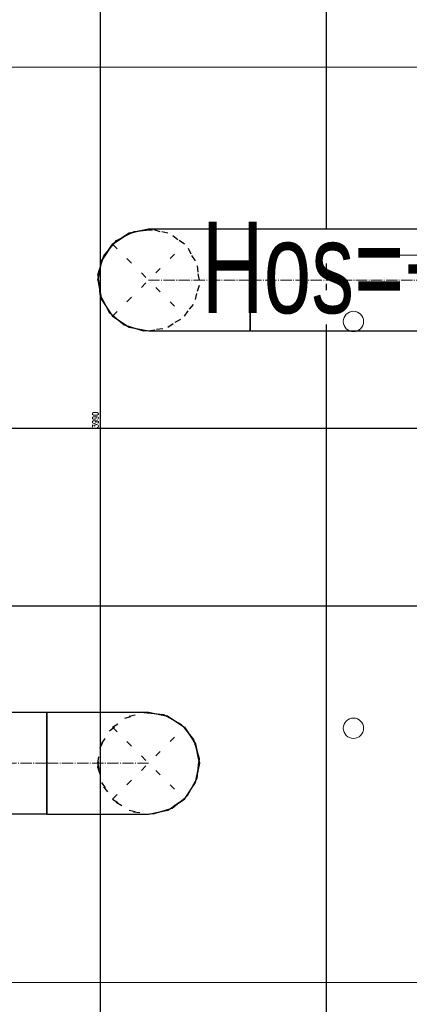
# Model space of a CAD drawing. Header units: centimetres. Extents: x -228435 to 46820, y -89367 to 152985.
# Tile 193 of 252: x 5703 to 6470, y 44546 to 46482. Entities that reach past the tile are written whole.
import ezdxf

# ---------------------------------------------------------------- set-up
doc = ezdxf.new("R2010")
doc.units = ezdxf.units.CM
doc.header["$LTSCALE"] = 50
doc.header["$PDMODE"] = 35
doc.header["$PDSIZE"] = 0.1
for name, pattern in [('CADVENT_CENTERLINE', [9.9, 7.4, -1, 0.5, -1]), ('CADVENT_HIDDEN', [0.8, 0.25, -0.55]), ('Kondygnacja  -0_5$0$HIDDEN', [9.525, 6.35, -3.175]), ('Kondygnacja  -0_5$0$HIDDEN2', [4.7625, 3.175, -1.5875])]:
    doc.linetypes.add(name, pattern=pattern)
doc.layers.get('0').update_dxf_attribs({"color": 8})
doc.layers.get('DEFPOINTS').update_dxf_attribs({"color": 8})
for name, color, linetype, lineweight in [('bgde-nawiewCEN', 7, 'Continuous', 13), ('bgde_AJ_specyfikacja', 2, 'Continuous', 30), ('Kondygnacja  -0_5$0$ARCH_INFO_WYMIARY', 8, 'Continuous', 9), ('RYSUNKOWE_NIEDRUK', 8, 'Continuous', 9), ('SU Lampy kwadratowe  -05$0$ARCH_SUFITY_PODWIESZANE', 8, 'Continuous', 9), ('SYSTEMY AV', 8, 'Continuous', 13)]:
    doc.layers.add(name, color=color, linetype=linetype, lineweight=lineweight)
for name, color, linetype in [('bgde-nawiewDETAILS', 1, 'Continuous'), ('bgde-nawiewEXP', 1, 'Continuous'), ('bgde-nawiewHIDDEN', 1, 'Continuous'), ('bgde-tekst', 7, 'Continuous'), ('Kondygnacja  -0_5$0$ARCH_KONSTR_POWYŻEJ RZUTU', 8, 'Kondygnacja  -0_5$0$HIDDEN'), ('Kondygnacja  -0_5$0$ARCH_KONSTR_POWYŻEJ RZUTU_IST', 8, 'Kondygnacja  -0_5$0$HIDDEN2')]:
    doc.layers.add(name, color=color, linetype=linetype)
doc.styles.add('Kondygnacja  -0_5$0$Romans', font='Romans.shx', dxfattribs={"width": 0.7})
doc.dimstyles.new('Kondygnacja  -0_5$0$Wymiary 1-100', dxfattribs={"dimtxt": 12, "dimasz": 10, "dimexe": 5, "dimexo": 0, "dimgap": 4, "dimtad": 1, "dimrnd": 0.5, "dimzin": 12, "dimdsep": 46, "dimtxsty": 'Kondygnacja  -0_5$0$Romans', "dimblk": 'Kondygnacja  -0_5$0$_Oblique', "dimcen": 10, "dimdle": 10, "dimclrt": 55, "dimazin": 0, "dimtfac": 1, "dimtmove": 1, "dimatfit": 3, "dimfxl": 0, "dimtolj": 1, "dimtzin": 0, "dimarcsym": 0})

# ---------------------------------------------------------------- blocks, each defined once
blk = doc.blocks.new('SU Lampy kwadratowe  -05')
at = {"layer": 'SU Lampy kwadratowe  -05$0$ARCH_SUFITY_PODWIESZANE'}
blk.add_lwpolyline([(12620, 9138.86), (12800, 9138.86), (12800, 8958.86), (12620, 8958.86)], close=True, dxfattribs=at)
for centre in [(12750, 9088.86), (12750, 9008.86)]:
    blk.add_circle(centre, 2, dxfattribs=at)
blk = doc.blocks.new('Kondygnacja  -0_5$0$_Oblique')
at = {"color": 0, "linetype": 'ByBlock', "lineweight": -2}
blk.add_line((-0.5, -0.5), (0.5, 0.5), dxfattribs=at)
blk = doc.blocks.new('*D148')
at = {"layer": 'DEFPOINTS', "color": 0}
for p in [(-59190, 47690), (5862.4, 47690), (6190, 43700)]:
    blk.add_point(p, dxfattribs=at)
at = {"layer": 'Kondygnacja  -0_5$0$ARCH_INFO_WYMIARY', "color": 0, "lineweight": -2}
for p, q in [((5862.4, 43690), (5862.4, 47700)), ((5854.4, 47690), (5867.4, 47690)), ((5870.4, 43700), (5857.4, 43700))]:
    blk.add_line(p, q, dxfattribs=at)
at = {"layer": 'Kondygnacja  -0_5$0$ARCH_INFO_WYMIARY', "color": 0, "lineweight": -2, "xscale": 10, "yscale": 10, "zscale": 10}
for p, rotation in [((5862.4, 47690), 90), ((5862.4, 43700), 270)]:
    blk.add_blockref('Kondygnacja  -0_5$0$_Oblique', p, dxfattribs=dict(at, rotation=rotation))
at = {"layer": 'Kondygnacja  -0_5$0$ARCH_INFO_WYMIARY', "color": 55, "insert": (5852.4, 45695), "char_height": 12, "attachment_point": 5, "rotation": 90, "style": 'Kondygnacja  -0_5$0$Romans'}
blk.add_mtext('\\A1;3990', dxfattribs=at)
blk = doc.blocks.new('Kondygnacja  -0_5$0$konstrukcja istniejąca -0.5')
at = {"layer": 'Kondygnacja  -0_5$0$ARCH_KONSTR_POWYŻEJ RZUTU_IST', "ltscale": 10}
blk.add_lwpolyline([(12338, 9067.89), (13382, 9067.89), (13382, 9032.89), (12338, 9032.89)], dxfattribs=at)
blk = doc.blocks.new('*D212')
at = {"layer": 'DEFPOINTS', "color": 0}
for p in [(-30586.3, 81900), (-30681.1, 12489.5), (9064, 12489.5)]:
    blk.add_point(p, dxfattribs=at)
at = {"layer": 'Kondygnacja  -0_5$0$ARCH_INFO_WYMIARY', "color": 0, "lineweight": -2}
for p, q in [((-30673.1, 81900), (-30686.1, 81900)), ((-30681.1, 81910), (-30681.1, 12479.5)), ((-30673.1, 12489.5), (-30686.1, 12489.5))]:
    blk.add_line(p, q, dxfattribs=at)
at = {"layer": 'Kondygnacja  -0_5$0$ARCH_INFO_WYMIARY', "color": 0, "lineweight": -2, "xscale": 10, "yscale": 10, "zscale": 10}
for p, rotation in [((-30681.1, 81900), 90), ((-30681.1, 12489.5), 270)]:
    blk.add_blockref('Kondygnacja  -0_5$0$_Oblique', p, dxfattribs=dict(at, rotation=rotation))
at = {"layer": 'Kondygnacja  -0_5$0$ARCH_INFO_WYMIARY', "color": 55, "insert": (-30691.1, 47194.8), "char_height": 12, "attachment_point": 5, "rotation": 90, "style": 'Kondygnacja  -0_5$0$Romans'}
blk.add_mtext('\\A1;69410.5', dxfattribs=at)
blk = doc.blocks.new('A$C59BE0B33')
at = {"layer": 'SYSTEMY AV'}
blk.add_line((-705.157, 4101.924), (-509.758, 4101.997), dxfattribs=at)

msp = doc.modelspace()

# ---------------------------------------------------------------- linework, layer by layer
at = {"layer": 'bgde-nawiewCEN', "linetype": 'CADVENT_CENTERLINE', "ltscale": 0.06}
for p, q in [((6156.872, 45969.937), (5956.872, 45969.937)), ((6156.872, 45969.937), (7259.185, 45969.937)), ((5756.872, 45019.953), (4654.56, 45019.953)), ((5756.872, 45019.953), (5956.872, 45019.953))]:
    msp.add_line(p, q, dxfattribs=at)
at = {"layer": 'bgde-nawiewDETAILS', "linetype": 'CADVENT_HIDDEN'}
for p, q in [((5886.162, 45899.227), (6027.583, 46040.648)), ((5886.162, 46040.648), (6027.583, 45899.227)), ((5886.162, 44949.242), (6027.583, 45090.664)), ((5886.162, 45090.664), (6027.583, 44949.242))]:
    msp.add_line(p, q, dxfattribs=at)
at = {"layer": 'bgde-nawiewEXP', "linetype": 'Continuous'}
for points in [[(6306.872, 46069.937), (6306.872, 46719.953)], [(5933.5, 46065.288), (5956.872, 46069.937)], [(5872.922, 46020.834), (5886.162, 46040.648), (5918.604, 46062.325), (5925.959, 46063.788)], [(5889.14, 46041.882), (5893.935, 46047.647), (5928.464, 46065.817), (5952.194, 46067.999)], [(5857.419, 45980.383), (5868.987, 46017.647), (5884.224, 46035.97)], [(5856.872, 45969.937), (5864.484, 46008.206), (5868.65, 46014.44)], [(5857.419, 45980.383), (5858.106, 45972.916)], [(5856.872, 45969.937), (5861.521, 45946.565)], [(5858.81, 45965.259), (5860.993, 45941.529), (5879.162, 45906.999), (5884.928, 45902.205)], [(5863.022, 45939.023), (5864.484, 45931.669), (5886.162, 45899.227), (5905.976, 45885.987)], [(5890.84, 45897.289), (5909.163, 45882.052), (5946.427, 45870.484), (5953.894, 45871.171)], [(5912.369, 45881.715), (5918.604, 45877.549), (5956.872, 45869.937)], [(6306.872, 43919.953), (6306.872, 45869.937)], [(5756.872, 44919.953), (5756.872, 45119.953), (5956.872, 45119.953), (5981.544, 45115.045)], [(5956.872, 45119.953), (5995.141, 45112.341), (5988.635, 45113.635)], [(5961.368, 45118.091), (5986.389, 45115.498), (6020.705, 45096.929), (6024.887, 45091.78)], [(5995.141, 45112.341), (6027.583, 45090.664), (6041.559, 45069.748)], [(5995.141, 45112.341), (6027.583, 45090.664), (6049.26, 45058.221), (6045.575, 45063.737)], [(6029.445, 45086.168), (6045.304, 45066.642), (6056.44, 45029.247), (6055.756, 45022.649)], [(6027.583, 44949.242), (6049.26, 44981.685), (6056.872, 45019.953), (6049.26, 45058.221), (6056.872, 45019.953), (6051.965, 44995.281)], [(6028.7, 44951.938), (6033.849, 44956.12), (6052.417, 44990.437), (6055.01, 45015.458)], [(6027.583, 44949.242), (6049.26, 44981.685), (6050.554, 44988.19)], [(5956.872, 44919.953), (5995.141, 44927.565), (6027.583, 44949.242), (6006.667, 44935.267)], [(5959.568, 44921.07), (5966.166, 44920.386), (6003.561, 44931.521), (6023.088, 44947.38)], [(5756.872, 44919.953), (5956.872, 44919.953), (5995.141, 44927.565), (6000.656, 44931.25)]]:
    msp.add_lwpolyline(points, dxfattribs=at)
for points in [[(5856.872, 45969.937), (5864.484, 45931.669), (5886.162, 45899.227), (5918.604, 45877.549), (5956.872, 45869.937), (6156.872, 45869.937), (6156.872, 46069.937), (5956.872, 46069.937), (5918.604, 46062.325), (5886.162, 46040.648), (5864.484, 46008.206)], [(6156.873, 45869.937), (7259.185, 45869.937), (7259.185, 46069.937), (6156.873, 46069.937), (6156.873, 45877.549)], [(4654.56, 44919.953), (4654.56, 45119.953), (5756.872, 45119.953), (5756.872, 44919.953)]]:
    msp.add_lwpolyline(points, close=True, dxfattribs=at)
at = {"layer": 'bgde-nawiewHIDDEN', "linetype": 'CADVENT_HIDDEN'}
for points in [[(5952.194, 46067.999), (5967.318, 46069.39), (6004.582, 46057.823), (6034.582, 46032.875), (6052.752, 45998.346), (6056.325, 45959.492), (6044.758, 45922.228), (6019.81, 45892.227), (5985.281, 45874.057), (5953.894, 45871.171)], [(5956.872, 45869.937), (5995.141, 45877.549), (6027.583, 45899.227), (6049.26, 45931.669), (6056.872, 45969.937), (6049.26, 46008.206), (6027.583, 46040.648), (5995.141, 46062.325), (5956.872, 46069.937)], [(6306.872, 45869.937), (6306.872, 46069.937)], [(5925.959, 46063.788), (5933.5, 46065.288)], [(5884.224, 46035.97), (5889.14, 46041.882)], [(5868.65, 46014.44), (5872.922, 46020.834)], [(5858.106, 45972.916), (5858.81, 45965.259)], [(5861.521, 45946.565), (5863.022, 45939.023)], [(5884.928, 45902.205), (5890.84, 45897.289)], [(5905.976, 45885.987), (5912.369, 45881.715)], [(5856.872, 45019.953), (5864.484, 45058.221), (5886.162, 45090.664), (5918.604, 45112.341), (5956.872, 45119.953)], [(5857.305, 45010.659), (5861.328, 45049.469), (5879.896, 45083.786), (5910.183, 45108.384), (5947.579, 45119.52), (5961.368, 45118.091)], [(5981.544, 45115.045), (5988.635, 45113.635)], [(6024.887, 45091.78), (6029.445, 45086.168)], [(6041.559, 45069.748), (6045.575, 45063.737)], [(5856.872, 45019.953), (5864.484, 44981.685), (5886.162, 44949.242), (5918.604, 44927.565), (5956.872, 44919.953)], [(5857.305, 45010.659), (5868.441, 44973.264), (5893.039, 44942.977), (5927.356, 44924.408), (5959.568, 44921.07)], [(6055.01, 45015.458), (6055.756, 45022.649)], [(6050.554, 44988.19), (6051.965, 44995.281)], [(6023.088, 44947.38), (6028.7, 44951.938)], [(6000.656, 44931.25), (6006.667, 44935.267)]]:
    msp.add_lwpolyline(points, dxfattribs=at)

# ---------------------------------------------------------------- block references
at = {"layer": 'Kondygnacja  -0_5$0$ARCH_KONSTR_POWYŻEJ RZUTU', "xscale": 10, "yscale": 10, "zscale": 10}
msp.add_blockref('Kondygnacja  -0_5$0$konstrukcja istniejąca -0.5', (-121140, -45000), dxfattribs=at)
at = {"layer": 'RYSUNKOWE_NIEDRUK', "lineweight": 13, "xscale": 10, "yscale": 10, "zscale": 10}
msp.add_blockref('A$C59BE0B33', (13460, 5000), dxfattribs=at)
msp.add_blockref('A$C59BE0B33', (13460, 5000), dxfattribs=at)
at = {"layer": 'SU Lampy kwadratowe  -05$0$ARCH_SUFITY_PODWIESZANE', "xscale": 10, "yscale": 10, "zscale": 10}
msp.add_blockref('SU Lampy kwadratowe  -05', (-121140, -45000), dxfattribs=at)

# ---------------------------------------------------------------- texts
at = {"layer": 'bgde-tekst', "width": 0.7}
msp.add_text('Hos=+-1.29 m ', height=180, dxfattribs=at).set_placement((6061.589, 45904.994, -172.959))
at = {"layer": 'bgde_AJ_specyfikacja', "insert": (5352.885, 45373.242, -2580), "char_height": 180, "width": 1592.06181, "attachment_point": 1, "rotation": 90}
msp.add_mtext('ciąg -0,5-SK1a', dxfattribs=at)

# ---------------------------------------------------------------- dimensions: what is measured, and where the dimension line sits
at = {"layer": 'Kondygnacja  -0_5$0$ARCH_INFO_WYMIARY'}
for base, p1, p2, picture, middle in [((-30681.114, 12489.5), (-30586.301, 81900), (9064, 12489.5), '*D212', (-30691.114, 47194.75)), ((5862.405, 47690), (6190, 43700), (-59190, 47690), '*D148', (5852.405, 45695))]:
    dim = msp.add_linear_dim(base=base, p1=p1, p2=p2, angle=90, dimstyle='Kondygnacja  -0_5$0$Wymiary 1-100', dxfattribs=at)
    dim.commit()
    dim.dimension.update_dxf_attribs({"geometry": picture, "text_midpoint": middle})

doc.saveas('drawing.dxf')
